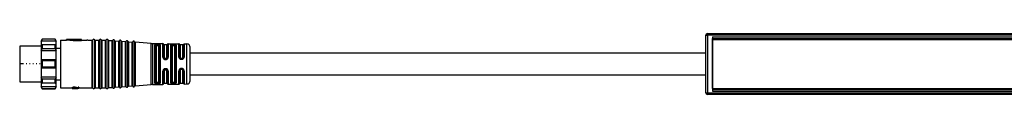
# Model space of a CAD drawing. Header units: millimetres. Extents: x -1015 to 3375, y 357 to 841.
# Tile 5 of 22: x -641 to -344, y 823 to 841. Entities that reach past the tile are written whole.
import ezdxf

# ---------------------------------------------------------------- set-up
doc = ezdxf.new("R2010")
doc.units = ezdxf.units.MM

# ---------------------------------------------------------------- blocks, each defined once
blk = doc.blocks.new('Drawing View1')
at = {"color": 7, "linetype": 'Continuous', "lineweight": 25}
for p, q in [((155.2, 11.9), (155.7, 11.9)), ((155.2, -5.4), (155.2, 11.9)), ((155.7, 12.4), (155.7, 11.9)), ((155.7, 12.4), (607.2, 12.4)), ((607.2, 11.9), (155.7, 11.9)), ((155.7, 11.9), (155.7, -5.4)), ((-44.5, 10.75), (-44.8, 10.25)), ((-44.8, 10.14), (-44.5, 10.69)), ((-44.8, 10.25), (-44.8, 10.14)), ((-40.3, 10.14), (-44.8, 10.14)), ((-44.8, 10.14), (-44.8, 9)), ((-44.5, 8.99), (-44.8, 9)), ((-44.8, 9), (-44.8, 7.24)), ((-40.3, 9), (-44.8, 9)), ((-40.6, 10.75), (-44.5, 10.75)), ((-44.5, 10.75), (-44.5, 10.69)), ((-40.6, 10.69), (-44.5, 10.69)), ((-44.5, 8.99), (-44.5, 8.55)), ((-40.6, 8.99), (-44.5, 8.99)), ((-40.3, 10.25), (-40.6, 10.75)), ((-40.6, 10.69), (-40.6, 10.75)), ((-40.6, 10.69), (-40.3, 10.14)), ((-40.3, 9), (-40.6, 8.99)), ((-40.6, 8.55), (-40.6, 8.99)), ((-40.3, 10.14), (-40.3, 10.25)), ((-40.3, 9), (-40.3, 10.14)), ((-40.3, 7.24), (-40.3, 9)), ((-39, 10.4), (-39, -3.9)), ((-39, 10.4), (-37.2, 10.4)), ((-32.7, 10.6), (-37.2, 10.6)), ((-35.2, 10.45), (-37.2, 10.6)), ((-37.2, 10.4), (-37.2, 10.6)), ((-35.2, 10.24), (-37.2, 10.4)), ((-32.7, 10.54), (-35.2, 10.54)), ((-35.2, 10.45), (-35.2, 10.54)), ((-35.2, 10.24), (-35.2, 10.45)), ((-35.2, 10.34), (-32.7, 10.34)), ((-32.7, 10.54), (-32.7, 10.6)), ((-32.7, 10.34), (-32.7, 10.54)), ((-32.7, 10.4), (-31.07, 10.4)), ((-30.84, 10.4), (-31.07, 10.4)), ((-30.84, 10.4), (-29.46, 10.4)), ((-29.46, -3.9), (-29.46, 10.4)), ((-29.27, -4.02), (-29.27, 10.52)), ((-28.73, -4.02), (-28.73, 10.52)), ((-28.54, 10.4), (-28.54, -3.9)), ((-28.54, 10.4), (-27.46, 10.4)), ((-27.46, -3.9), (-27.46, 10.4)), ((-27.27, -4.02), (-27.27, 10.52)), ((-26.73, -4.02), (-26.73, 10.52)), ((-26.54, 10.4), (-26.54, -3.9)), ((-26.54, 10.4), (-25.46, 10.4)), ((-25.46, -3.9), (-25.46, 10.4)), ((-25.27, -4.02), (-25.27, 10.52)), ((-24.72, -4), (-24.72, 10.5)), ((-24.54, 10.37), (-24.54, -3.87)), ((-24.54, 10.37), (-23.46, 10.29)), ((-23.46, -3.79), (-23.46, 10.29)), ((-23.27, -3.9), (-23.27, 10.4)), ((-22.72, -3.86), (-22.72, 10.36)), ((-22.54, 10.23), (-22.54, -3.72)), ((-22.54, 10.23), (-21.46, 10.15)), ((-21.46, -3.65), (-21.46, 10.15)), ((-21.27, -3.75), (-21.27, 10.25)), ((-20.72, -3.71), (-20.72, 10.22)), ((-20.54, 10.08), (-20.54, -3.58)), ((-20.54, 10.08), (-19.46, 10.01)), ((-19.46, -3.5), (-19.46, 10.01)), ((-19.27, -3.61), (-19.27, 10.11)), ((-18.72, -3.57), (-18.72, 10.07)), ((-18.54, 9.94), (-18.54, -3.44)), ((-18.54, 9.94), (-17.46, 9.86)), ((-17.46, -3.36), (-17.46, 9.86)), ((-17.27, -3.47), (-17.27, 9.97)), ((-16.72, -3.43), (-16.72, 9.93)), ((-16.54, 9.8), (-16.54, -3.3)), ((-11.72, 9.45), (-16.54, 9.8)), ((-11.72, -2.95), (-11.72, 9.45)), ((-11.28, 9.44), (-11.28, -2.93)), ((-11.28, 9.44), (-8.19, 9.38)), ((-10.6, -2.54), (-10.6, 9.04)), ((-10.4, 8.87), (-10.39, 8.9)), ((-9.9, 8.98), (-9.9, 9.05)), ((-9.7, 9.05), (-9.9, 9.05)), ((-9.9, 8.98), (-9.7, 8.98)), ((-9.7, 9.05), (-9.7, 8.98)), ((-9, 9.02), (-9.06, 9.12)), ((-9, 9.02), (-9, -2.52)), ((-8.19, 9.38), (-8.19, 9.38)), ((-8.19, 5.29), (-8.19, 9.38)), ((-8, 5.24), (-8, 9.22)), ((-7, 9.05), (-7.8, 9.05)), ((-7.8, 9.05), (-7.8, 5.18)), ((-7, 5.18), (-7, 9.05)), ((-6.81, 9.2), (-6.81, 5.23)), ((-6.61, 9.36), (-6.61, 5.29)), ((-6.61, 9.36), (-3.37, 9.31)), ((-5.78, -2.47), (-5.78, 8.97)), ((-4.9, 9.16), (-5.1, 9.17)), ((-4.9, 8.98), (-5.1, 8.98)), ((-4.22, 8.95), (-4.22, -2.45)), ((-3.37, 9.3), (-3.37, 9.31)), ((-3.37, 5.34), (-3.37, 9.3)), ((-3.19, 5.3), (-3.19, 9.18)), ((-2.2, 9.05), (-3, 9.05)), ((-3, 9.05), (-3, 5.25)), ((-2.2, 5.25), (-2.2, 9.05)), ((-2.02, 9.17), (-2.02, 5.29)), ((-1.83, 9.28), (-1.83, 5.33)), ((-1.83, 9.28), (-0.98, 9.27)), ((-0.98, 9.26), (-0.98, 9.27)), ((-0.98, -2.77), (-0.98, 9.26)), ((157.2, 11.4), (1353.2, 11.4)), ((157.2, 11.4), (157.2, -4.9)), ((157.2, 10.9), (157.21, 10.9)), ((157.21, 10.9), (1353.19, 10.9)), ((157.21, 10.65), (157.21, 10.9)), ((157.21, 10.65), (1353.19, 10.65)), ((157.21, -4.15), (157.21, 10.65)), ((-44.8, 8.65), (-51.3, 8.65)), ((-51.3, 8.65), (-51.3, 3.25)), ((-44.8, 7.24), (-44.5, 7.86)), ((-40.3, 7.24), (-44.8, 7.24)), ((-44.8, 7.24), (-44.8, 4.5)), ((-44.5, 8.55), (-44.5, 7.86)), ((-40.6, 7.86), (-44.5, 7.86)), ((-40.6, 7.86), (-40.6, 8.55)), ((-40.6, 7.86), (-40.3, 7.24)), ((-40.3, 7.97), (-39, 7.97)), ((-40.3, 4.5), (-40.3, 7.24)), ((-10.4, 8.87), (-10.4, -2.37)), ((-10.2, 8.69), (-10.2, -2.19)), ((-9.9, 8.79), (-9.7, 8.79)), ((-9.4, -2.19), (-9.4, 8.69)), ((-9.2, -2.36), (-9.2, 8.86)), ((-5.59, 8.83), (-5.59, -2.33)), ((-5.4, 8.69), (-5.4, -2.19)), ((-5.1, 8.79), (-4.9, 8.79)), ((-4.6, -2.19), (-4.6, 8.69)), ((-4.41, -2.32), (-4.41, 8.82)), ((0, -1.77), (0, 8.27)), ((-51.3, 3.25), (-51.3, -2.15)), ((-50.15, 3.25), (-51.3, 3.25)), ((-49.15, 3.25), (-49.34, 3.25)), ((-48.15, 3.25), (-48.34, 3.25)), ((-47.15, 3.25), (-47.34, 3.25)), ((-46.15, 3.25), (-46.34, 3.25)), ((-45.15, 3.25), (-45.34, 3.25)), ((-44.8, 4.5), (-44.8, 3.25)), ((-44.5, 4.18), (-44.8, 4.5)), ((-40.3, 4.5), (-44.8, 4.5)), ((-44.8, 3.25), (-44.8, 2)), ((-44.5, 4.18), (-44.5, 3.25)), ((-40.6, 4.18), (-44.5, 4.18)), ((-44.5, 3.25), (-44.5, 2.32)), ((-40.3, 4.5), (-40.6, 4.18)), ((-40.6, 3.25), (-40.6, 4.18)), ((-40.6, 2.32), (-40.6, 3.25)), ((-40.3, 3.25), (-40.3, 4.5)), ((-40.3, 2), (-40.3, 3.25)), ((-7.92, 4.96), (-7.95, 5.03)), ((-7.92, 4.96), (-7.95, 5.03)), ((-7.9, 4.95), (-7.92, 4.96)), ((-7.9, 4.95), (-7.92, 4.96)), ((-7.86, 4.9), (-7.82, 4.87)), ((-7.3, 4.89), (-7.5, 4.89)), ((-7.5, 4.75), (-7.3, 4.75)), ((-6.98, 4.87), (-7.01, 4.84)), ((-7.01, 4.84), (-6.99, 4.84)), ((-6.91, 4.93), (-6.99, 4.84)), ((-2.7, 4.82), (-2.7, 4.96)), ((-2.7, 4.96), (-2.5, 4.96)), ((-2.7, 4.82), (-2.5, 4.82)), ((-2.7, 4.67), (-2.5, 4.67)), ((-2.5, 4.82), (-2.5, 4.96)), ((-44.8, 2), (-44.5, 2.32)), ((-40.3, 2), (-44.8, 2)), ((-44.8, 2), (-44.8, -0.74)), ((-40.6, 2.32), (-44.5, 2.32)), ((-40.6, 2.32), (-40.3, 2)), ((-40.3, -0.74), (-40.3, 2)), ((-8.19, -2.88), (-8.19, 1.13)), ((-8, -2.72), (-8, 1.19)), ((-7.95, 1.39), (-7.93, 1.45)), ((-7.91, 1.46), (-7.93, 1.45)), ((-7.8, 1.25), (-7.8, -2.55)), ((-7.3, 1.68), (-7.5, 1.68)), ((-7.5, 1.54), (-7.3, 1.54)), ((-6.96, 1.55), (-7, 1.57)), ((-7, -2.55), (-7, 1.25)), ((-6.96, 1.55), (-6.98, 1.56)), ((-6.98, 1.56), (-6.97, 1.56)), ((-6.97, 1.56), (-6.98, 1.56)), ((-6.97, 1.57), (-6.9, 1.48)), ((-6.81, 1.19), (-6.81, -2.7)), ((-6.61, 1.14), (-6.61, -2.86)), ((-3.37, -2.81), (-3.37, 1.23)), ((-3.19, -2.68), (-3.19, 1.27)), ((-3, 1.32), (-3, -2.55)), ((-2.5, 1.9), (-2.7, 1.9)), ((-2.5, 1.75), (-2.7, 1.75)), ((-2.7, 1.75), (-2.7, 1.61)), ((-2.5, 1.61), (-2.7, 1.61)), ((-2.5, 1.75), (-2.5, 1.61)), ((-2.2, -2.55), (-2.2, 1.32)), ((-2.02, 1.28), (-2.02, -2.66)), ((-1.83, 1.24), (-1.83, -2.78)), ((-51.3, -2.15), (-44.8, -2.15)), ((-40.3, -0.74), (-44.8, -0.74)), ((-44.5, -1.36), (-44.8, -0.74)), ((-44.8, -0.74), (-44.8, -2.5)), ((-44.8, -2.5), (-44.5, -2.49)), ((-40.3, -2.5), (-44.8, -2.5)), ((-44.8, -2.5), (-44.8, -3.64)), ((-40.6, -1.36), (-44.5, -1.36)), ((-44.5, -1.36), (-44.5, -2.05)), ((-44.5, -2.05), (-44.5, -2.49)), ((-40.6, -2.49), (-44.5, -2.49)), ((-40.3, -0.74), (-40.6, -1.36)), ((-40.6, -2.05), (-40.6, -1.36)), ((-40.6, -2.49), (-40.6, -2.05)), ((-40.6, -2.49), (-40.3, -2.5)), ((-40.3, -2.5), (-40.3, -0.74)), ((-40.3, -1.48), (-39, -1.48)), ((-40.3, -3.64), (-40.3, -2.5)), ((-16.54, -3.3), (-11.72, -2.95)), ((-11.72, -2.95), (-11.72, -2.95)), ((-11.28, -2.94), (-8.19, -2.88)), ((-11.28, -2.93), (-11.28, -2.94)), ((-10.6, -2.54), (-10.58, -2.59)), ((-10.39, -2.4), (-10.4, -2.37)), ((-9.7, -2.29), (-9.9, -2.29)), ((-9.9, -2.55), (-9.9, -2.48)), ((-9.7, -2.48), (-9.9, -2.48)), ((-9.9, -2.55), (-9.7, -2.55)), ((-9.7, -2.48), (-9.7, -2.55)), ((-9.06, -2.62), (-9, -2.52)), ((-7.8, -2.55), (-7, -2.55)), ((-6.61, -2.86), (-3.37, -2.81)), ((-6.61, -2.86), (-6.61, -2.86)), ((-4.9, -2.29), (-5.1, -2.29)), ((-5.1, -2.48), (-4.9, -2.48)), ((-5.1, -2.67), (-4.9, -2.66)), ((-3, -2.55), (-2.2, -2.55)), ((-2.02, -2.66), (-2.02, -2.67)), ((-1.83, -2.78), (-0.98, -2.77)), ((-1.83, -2.78), (-1.83, -2.78)), ((-40.3, -3.64), (-44.8, -3.64)), ((-44.5, -4.19), (-44.8, -3.64)), ((-44.8, -3.64), (-44.8, -3.75)), ((-44.8, -3.75), (-44.5, -4.25)), ((-40.6, -4.19), (-44.5, -4.19)), ((-44.5, -4.19), (-44.5, -4.25)), ((-44.5, -4.25), (-40.6, -4.25)), ((-40.3, -3.64), (-40.6, -4.19)), ((-40.6, -4.25), (-40.3, -3.75)), ((-40.6, -4.25), (-40.6, -4.19)), ((-40.3, -3.75), (-40.3, -3.64)), ((-39, -3.9), (-35.5, -3.9)), ((-35.5, -3.84), (-35.5, -4.04)), ((-35.5, -4.04), (-35.5, -4.06)), ((-35.5, -4.06), (-35.5, -4.1)), ((-35.5, -4.1), (-35.32, -4.1)), ((-35.46, -3.8), (-35.46, -4)), ((-35.37, -3.77), (-35.37, -3.97)), ((-35.29, -4.06), (-35.29, -4.04)), ((-35.24, -4.02), (-35.24, -4.08)), ((-35.2, -3.74), (-35.2, -3.94)), ((-35.16, -4), (-35.16, -4.09)), ((-34.95, -3.73), (-35.03, -3.73)), ((-35.03, -3.73), (-35.03, -3.93)), ((-35.03, -3.93), (-34.95, -3.93)), ((-34.95, -3.98), (-35.03, -3.98)), ((-35.03, -3.98), (-35.03, -4.09)), ((-35.03, -4.1), (-35.03, -4.09)), ((-35.03, -4.1), (-33.76, -4.1)), ((-34.95, -3.73), (-34.95, -3.93)), ((-34.78, -3.74), (-34.78, -3.94)), ((-33.71, -4.1), (-34.78, -4)), ((-33.71, -3.89), (-34.65, -3.75)), ((-34.65, -3.75), (-34.65, -3.96)), ((-33.71, -4.09), (-34.65, -3.96)), ((-33.5, -3.73), (-33.71, -3.73)), ((-33.71, -3.73), (-33.71, -3.93)), ((-33.71, -3.93), (-33.5, -3.93)), ((-33.71, -3.93), (-33.71, -4.09)), ((-33.5, -4.1), (-33.71, -4.1)), ((-33.5, -3.73), (-33.5, -3.93)), ((-33.5, -3.9), (-29.46, -3.9)), ((-33.5, -4.1), (-33.5, -3.93)), ((-29.46, -3.9), (-29.46, -3.9)), ((-28.73, -4.02), (-28.73, -4.02)), ((-28.54, -3.9), (-28.54, -3.9)), ((-28.54, -3.9), (-27.46, -3.9)), ((-27.46, -3.9), (-27.46, -3.9)), ((-26.73, -4.02), (-26.73, -4.02)), ((-26.54, -3.9), (-26.54, -3.9)), ((-26.54, -3.9), (-25.46, -3.9)), ((-25.46, -3.9), (-25.46, -3.9)), ((-24.72, -4), (-24.72, -4)), ((-24.54, -3.87), (-23.46, -3.79)), ((-24.54, -3.87), (-24.54, -3.87)), ((-23.46, -3.79), (-23.46, -3.79)), ((-22.72, -3.86), (-22.72, -3.86)), ((-22.54, -3.73), (-21.46, -3.65)), ((-22.54, -3.72), (-22.54, -3.73)), ((-21.46, -3.65), (-21.46, -3.65)), ((-20.72, -3.72), (-20.72, -3.71)), ((-20.54, -3.58), (-19.46, -3.51)), ((-20.54, -3.58), (-20.54, -3.58)), ((-19.46, -3.51), (-19.46, -3.5)), ((-18.72, -3.57), (-18.72, -3.57)), ((-18.54, -3.44), (-17.46, -3.36)), ((-18.54, -3.44), (-18.54, -3.44)), ((-17.46, -3.36), (-17.46, -3.36)), ((-16.72, -3.43), (-16.72, -3.43)), ((-16.54, -3.3), (-16.54, -3.3)), ((155.2, -5.4), (155.7, -5.4)), ((155.7, -5.4), (607.2, -5.4)), ((155.7, -5.9), (155.7, -5.4)), ((607.2, -5.9), (155.7, -5.9)), ((157.2, -4.4), (157.21, -4.4)), ((157.2, -4.9), (1353.2, -4.9)), ((157.21, -4.15), (1353.19, -4.15)), ((157.21, -4.15), (157.21, -4.4)), ((157.21, -4.4), (1353.19, -4.4))]:
    blk.add_line(p, q, dxfattribs=at)
at = {"color": 7, "linetype": 'Continuous', "lineweight": 25, "flags": 128}
for points in [[(-9.7, 9.24), (-9.81, 9.25), (-9.9, 9.25)], [(-9.7, 9.05), (-9.7, 9.08), (-9.7, 9.11), (-9.7, 9.15), (-9.7, 9.17), (-9.7, 9.2), (-9.7, 9.22), (-9.7, 9.23), (-9.7, 9.24)], [(-7.5, 4.59), (-7.38, 4.59), (-7.3, 4.59)], [(-7.3, 1.83), (-7.41, 1.83), (-7.5, 1.83)], [(-9.9, -2.75), (-9.78, -2.75), (-9.7, -2.74)]]:
    blk.add_lwpolyline(points, dxfattribs=at)
at = {"color": 7, "linetype": 'Continuous', "lineweight": 25}
for centre, radius, start, end in [((155.7, 11.9), 0.5, 90, 180), ((-29.46, 10.6), 0.2, 270, 336.4218), ((-29, 10.4), 0.3, 90, 156.4218), ((-29, 10.4), 0.3, 23.5782, 90), ((-28.54, 10.6), 0.2, 203.5782, 270), ((-27.46, 10.6), 0.2, 270, 336.4218), ((-27, 10.4), 0.3, 90, 156.4218), ((-27, 10.4), 0.3, 23.5782, 90), ((-26.54, 10.6), 0.2, 203.5782, 270), ((-25.46, 10.6), 0.2, 270, 336.4218), ((-25, 10.4), 0.3, 90, 156.4218), ((-25, 10.4), 0.3, 19.5063, 90), ((-24.53, 10.57), 0.2, 199.5063, 265.9282), ((-23.44, 10.49), 0.2, 265.9282, 270), ((-23.44, 10.49), 0.2, 270, 332.35), ((-23, 10.26), 0.3, 90, 152.35), ((-23, 10.26), 0.3, 19.5063, 90), ((-22.53, 10.42), 0.2, 199.5063, 265.9282), ((-21.44, 10.35), 0.2, 265.9282, 270), ((-21.44, 10.35), 0.2, 270, 332.35), ((-21, 10.12), 0.3, 90, 152.35), ((-21, 10.12), 0.3, 19.5063, 90), ((-20.53, 10.28), 0.2, 199.5063, 265.9282), ((-19.44, 10.2), 0.2, 265.9282, 270), ((-19.44, 10.2), 0.2, 270, 332.35), ((-19, 9.97), 0.3, 90, 152.35), ((-19, 9.97), 0.3, 19.5063, 90), ((-18.53, 10.14), 0.2, 199.5063, 265.9282), ((-17.44, 10.06), 0.2, 265.9282, 270), ((-17.44, 10.06), 0.2, 270, 332.35), ((-17, 9.83), 0.3, 90, 152.35), ((-17, 9.83), 0.3, 19.5063, 90), ((-16.53, 10), 0.2, 199.5063, 265.9282), ((-11.15, 17.43), 8, 265.9282, 269.0586), ((-8.19, 9.18), 0.2, 9.4055, 89.0586), ((-7.8, 9.25), 0.2, 189.4055, 270), ((-7, 9.25), 0.2, 270, 346.7915), ((-6.61, 9.16), 0.2, 89.0586, 166.7915), ((-3.37, 9.11), 0.2, 21.1924, 89.0586), ((-3, 9.25), 0.2, 201.1924, 270), ((-2.2, 9.25), 0.2, 270, 334.8768), ((-1.84, 9.08), 0.2, 89.0586, 154.8768), ((-1, 8.27), 1, 0, 89.0586), ((-11.15, -10.93), 8, 90.9414, 94.0718), ((-8.19, -2.68), 0.2, 270.9414, 350.5945), ((-7.8, -2.75), 0.2, 90, 170.5945), ((-7, -2.75), 0.2, 13.2085, 90), ((-6.61, -2.66), 0.2, 193.2085, 270.9414), ((-3.37, -2.61), 0.2, 270.9414, 338.8076), ((-3, -2.75), 0.2, 90, 158.8076), ((-2.2, -2.75), 0.2, 25.1232, 90), ((-1.84, -2.58), 0.2, 205.1232, 270.9414), ((-1, -1.77), 1, 270.9414, 0), ((-29.46, -4.1), 0.2, 23.5782, 90), ((-29, -3.9), 0.3, 203.5782, 270), ((-29, -3.9), 0.3, 270, 336.4218), ((-28.54, -4.1), 0.2, 90, 156.4218), ((-27.46, -4.1), 0.2, 23.5782, 90), ((-27, -3.9), 0.3, 203.5782, 270), ((-27, -3.9), 0.3, 270, 336.4218), ((-26.54, -4.1), 0.2, 90, 156.4218), ((-25.46, -4.1), 0.2, 23.5782, 90), ((-25, -3.9), 0.3, 203.5782, 270), ((-25, -3.9), 0.3, 270, 340.4937), ((-24.53, -4.07), 0.2, 94.0718, 160.4937), ((-23.44, -3.99), 0.2, 90, 94.0718), ((-23.44, -3.99), 0.2, 27.65, 90), ((-23, -3.76), 0.3, 207.65, 270), ((-23, -3.76), 0.3, 270, 340.4937), ((-22.53, -3.92), 0.2, 94.0718, 160.4937), ((-21.44, -3.85), 0.2, 90, 94.0718), ((-21.44, -3.85), 0.2, 27.65, 90), ((-21, -3.62), 0.3, 207.65, 270), ((-21, -3.62), 0.3, 270, 340.4937), ((-20.53, -3.78), 0.2, 94.0718, 160.4937), ((-19.44, -3.7), 0.2, 90, 94.0718), ((-19.44, -3.7), 0.2, 27.65, 90), ((-19, -3.47), 0.3, 207.65, 270), ((-19, -3.47), 0.3, 270, 340.4937), ((-18.53, -3.64), 0.2, 94.0718, 160.4937), ((-17.44, -3.56), 0.2, 90, 94.0718), ((-17.44, -3.56), 0.2, 27.65, 90), ((-17, -3.33), 0.3, 207.65, 270), ((-17, -3.33), 0.3, 270, 340.4937), ((-16.53, -3.5), 0.2, 94.0718, 160.4937), ((155.7, -5.4), 0.5, 180, 270)]:
    blk.add_arc(centre, radius, start, end, dxfattribs=at)
for points, knots in [([(-10.58, 9.09), (-10.59, 9.08), (-10.59, 9.07), (-10.6, 9.05), (-10.6, 9.04)], [0, 0, 0, 0, 0.559911, 1, 1, 1, 1]), ([(-9.9, 9.25), (-9.98, 9.25), (-10.14, 9.25), (-10.35, 9.22), (-10.51, 9.17), (-10.56, 9.12), (-10.58, 9.09)], [0, 0, 0, 0, 0.240986, 0.480354, 0.730325, 1, 1, 1, 1]), ([(-10.39, 8.9), (-10.39, 8.93), (-10.4, 8.97), (-10.45, 9.03), (-10.51, 9.08), (-10.56, 9.09), (-10.58, 9.09)], [0, 0, 0, 0, 0.241113, 0.499995, 0.75888, 1, 1, 1, 1]), ([(-10.39, 8.9), (-10.37, 8.93), (-10.34, 8.97), (-10.23, 9.02), (-10.08, 9.05), (-9.96, 9.05), (-9.9, 9.05)], [0, 0, 0, 0, 0.260203, 0.503108, 0.750294, 1, 1, 1, 1]), ([(-10.39, 8.9), (-10.37, 8.91), (-10.34, 8.94), (-10.22, 8.96), (-10.07, 8.98), (-9.96, 8.98), (-9.9, 8.98)], [0, 0, 0, 0, 0.259674, 0.505877, 0.754727, 1, 1, 1, 1]), ([(-9.06, 9.12), (-9.1, 9.14), (-9.17, 9.18), (-9.34, 9.22), (-9.52, 9.24), (-9.64, 9.24), (-9.7, 9.24)], [0, 0, 0, 0, 0.293182, 0.56768, 0.777815, 1, 1, 1, 1]), ([(-9.7, 9.05), (-9.65, 9.05), (-9.54, 9.04), (-9.36, 9), (-9.29, 8.95), (-9.24, 8.92)], [0, 0, 0, 0, 0.279386, 0.559393, 1, 1, 1, 1]), ([(-9.7, 8.98), (-9.65, 8.98), (-9.56, 8.98), (-9.43, 8.97), (-9.32, 8.95), (-9.27, 8.93), (-9.24, 8.92)], [0, 0, 0, 0, 0.239323, 0.485388, 0.738771, 1, 1, 1, 1]), ([(-9.24, 8.92), (-9.24, 8.95), (-9.23, 8.99), (-9.18, 9.06), (-9.12, 9.1), (-9.08, 9.11), (-9.06, 9.12)], [0, 0, 0, 0, 0.2414524, 0.5000019, 0.7585503, 1, 1, 1, 1]), ([(-9.24, 8.92), (-9.23, 8.91), (-9.21, 8.89), (-9.2, 8.87), (-9.2, 8.86)], [0, 0, 0, 0, 0.499399, 1, 1, 1, 1]), ([(-5.1, 9.17), (-5.19, 9.16), (-5.4, 9.16), (-5.62, 9.12), (-5.76, 9.05), (-5.77, 9), (-5.78, 8.97)], [0, 0, 0, 0, 0.267094, 0.544672, 0.771233, 1, 1, 1, 1]), ([(-5.59, 8.83), (-5.59, 8.85), (-5.57, 8.9), (-5.46, 8.94), (-5.32, 8.97), (-5.2, 8.98), (-5.13, 8.98), (-5.1, 8.98)], [0, 0, 0, 0, 0.251331, 0.501166, 0.750173, 0.875215, 1, 1, 1, 1]), ([(-5.1, 9.16), (-5.1, 9.16), (-5.1, 9.14), (-5.1, 9.1), (-5.1, 9.04), (-5.1, 9), (-5.1, 8.98)], [0, 0, 0, 0, 0.251426, 0.499997, 0.748572, 1, 1, 1, 1]), ([(-4.22, 8.95), (-4.23, 8.98), (-4.25, 9.04), (-4.4, 9.11), (-4.6, 9.14), (-4.77, 9.16), (-4.85, 9.16), (-4.9, 9.16)], [0, 0, 0, 0, 0.251806, 0.512867, 0.757708, 0.878904, 1, 1, 1, 1]), ([(-4.9, 9.16), (-4.9, 9.16), (-4.9, 9.14), (-4.9, 9.1), (-4.9, 9.04), (-4.9, 9), (-4.9, 8.98)], [0, 0, 0, 0, 0.243207, 0.499872, 0.756606, 1, 1, 1, 1]), ([(-4.9, 8.98), (-4.87, 8.97), (-4.8, 8.97), (-4.68, 8.96), (-4.54, 8.94), (-4.43, 8.89), (-4.42, 8.84), (-4.41, 8.82)], [0, 0, 0, 0, 0.124681, 0.249706, 0.498756, 0.748856, 1, 1, 1, 1]), ([(-10.2, 8.69), (-10.19, 8.71), (-10.18, 8.74), (-10.1, 8.77), (-10, 8.79), (-9.93, 8.79), (-9.9, 8.79)], [0, 0, 0, 0, 0.286333, 0.566645, 0.783294, 1, 1, 1, 1]), ([(-9.7, 8.79), (-9.66, 8.79), (-9.57, 8.79), (-9.47, 8.76), (-9.41, 8.73), (-9.4, 8.71), (-9.4, 8.69)], [0, 0, 0, 0, 0.275977, 0.551671, 0.772108, 1, 1, 1, 1]), ([(-5.4, 8.69), (-5.39, 8.71), (-5.38, 8.74), (-5.3, 8.77), (-5.2, 8.79), (-5.13, 8.79), (-5.1, 8.79)], [0, 0, 0, 0, 0.286333, 0.566645, 0.783294, 1, 1, 1, 1]), ([(-4.9, 8.79), (-4.86, 8.79), (-4.77, 8.79), (-4.67, 8.76), (-4.61, 8.73), (-4.6, 8.71), (-4.6, 8.69)], [0, 0, 0, 0, 0.275977, 0.551671, 0.772108, 1, 1, 1, 1]), ([(155.3, 6.5), (153.61, 6.5), (150.14, 6.5), (144.72, 6.5), (139.11, 6.5), (133.39, 6.5), (127.58, 6.5), (121.67, 6.5), (114.92, 6.5), (107.58, 6.5), (99.97, 6.5), (92.91, 6.5), (84.91, 6.5), (75.6, 6.5), (64.91, 6.5), (54.14, 6.5), (45.39, 6.5), (38.68, 6.5), (34.11, 6.5), (29.7, 6.5), (25.66, 6.5), (21.6, 6.5), (17.23, 6.5), (12.07, 6.5), (6.23, 6.5), (2.14, 6.5), (0, 6.5)], [0, 0, 0, 0, 0.033247, 0.068451, 0.104927, 0.141615, 0.178807, 0.216932, 0.255617, 0.30888, 0.358475, 0.402568, 0.44512, 0.512979, 0.582307, 0.651654, 0.720989, 0.75148, 0.781114, 0.809242, 0.836652, 0.859204, 0.887499, 0.920975, 0.958837, 1, 1, 1, 1]), ([(-8.19, 5.29), (-8.19, 5.22), (-8.17, 5.08), (-8.1, 4.95), (-8.06, 4.89)], [0, 0, 0, 0, 0.493619, 1, 1, 1, 1]), ([(-7.92, 4.96), (-7.93, 4.96), (-7.95, 4.95), (-8.01, 4.93), (-8.04, 4.9), (-8.06, 4.89)], [0, 0, 0, 0, 0.340194, 0.680391, 1, 1, 1, 1]), ([(-8.06, 4.89), (-8.03, 4.85), (-7.96, 4.76), (-7.82, 4.67), (-7.66, 4.61), (-7.55, 4.6), (-7.5, 4.59)], [0, 0, 0, 0, 0.256096, 0.509575, 0.755037, 1, 1, 1, 1]), ([(-7.9, 4.95), (-7.93, 5), (-7.98, 5.09), (-7.99, 5.19), (-8, 5.24)], [0, 0, 0, 0, 0.499413, 1, 1, 1, 1]), ([(-7.5, 4.75), (-7.54, 4.75), (-7.62, 4.76), (-7.73, 4.8), (-7.83, 4.87), (-7.88, 4.93), (-7.9, 4.95)], [0, 0, 0, 0, 0.252641, 0.502481, 0.751075, 1, 1, 1, 1]), ([(-7.5, 4.89), (-7.54, 4.9), (-7.63, 4.91), (-7.73, 4.99), (-7.79, 5.08), (-7.8, 5.15), (-7.8, 5.18)], [0, 0, 0, 0, 0.276915, 0.553061, 0.773142, 1, 1, 1, 1]), ([(-7.71, 4.8), (-7.68, 4.79), (-7.61, 4.76), (-7.53, 4.76), (-7.5, 4.76)], [0, 0, 0, 0, 0.482689, 1, 1, 1, 1]), ([(-7, 5.18), (-7.01, 5.14), (-7.02, 5.06), (-7.1, 4.96), (-7.2, 4.9), (-7.27, 4.9), (-7.3, 4.89)], [0, 0, 0, 0, 0.285261, 0.56524, 0.782325, 1, 1, 1, 1]), ([(-7.3, 4.76), (-7.27, 4.76), (-7.21, 4.76), (-7.12, 4.78), (-7.05, 4.81), (-7.02, 4.84), (-7.01, 4.85)], [0, 0, 0, 0, 0.298295, 0.601169, 0.907165, 1, 1, 1, 1]), ([(-7.01, 4.84), (-7.05, 4.82), (-7.14, 4.76), (-7.25, 4.75), (-7.3, 4.75)], [0, 0, 0, 0, 0.5005202, 1, 1, 1, 1]), ([(-7.3, 4.59), (-7.22, 4.6), (-7.07, 4.61), (-6.95, 4.69), (-6.89, 4.73)], [0, 0, 0, 0, 0.494912, 1, 1, 1, 1]), ([(-6.99, 4.84), (-6.98, 4.84), (-6.97, 4.82), (-6.93, 4.78), (-6.9, 4.75), (-6.89, 4.73)], [0, 0, 0, 0, 0.340043, 0.680083, 1, 1, 1, 1]), ([(-6.81, 5.23), (-6.81, 5.2), (-6.81, 5.12), (-6.85, 5.02), (-6.91, 4.93), (-6.96, 4.89), (-6.98, 4.87)], [0, 0, 0, 0, 0.276439, 0.551893, 0.826458, 1, 1, 1, 1]), ([(-6.89, 4.73), (-6.85, 4.77), (-6.77, 4.83), (-6.68, 4.97), (-6.62, 5.12), (-6.61, 5.23), (-6.61, 5.29)], [0, 0, 0, 0, 0.239026, 0.480872, 0.740027, 1, 1, 1, 1]), ([(-3.37, 5.34), (-3.36, 5.26), (-3.35, 5.13), (-3.26, 4.97), (-3.17, 4.86), (-3.06, 4.78), (-2.91, 4.69), (-2.78, 4.68), (-2.7, 4.67)], [0, 0, 0, 0, 0.250831, 0.3796, 0.511972, 0.643916, 0.77138, 1, 1, 1, 1]), ([(-2.7, 4.82), (-2.73, 4.83), (-2.8, 4.83), (-2.92, 4.87), (-3.05, 4.96), (-3.17, 5.11), (-3.18, 5.24), (-3.19, 5.3)], [0, 0, 0, 0, 0.124996, 0.24988, 0.498893, 0.748923, 1, 1, 1, 1]), ([(-3, 5.25), (-3, 5.21), (-2.99, 5.14), (-2.92, 5.04), (-2.82, 4.98), (-2.74, 4.97), (-2.7, 4.96)], [0, 0, 0, 0, 0.25281, 0.507519, 0.757887, 1, 1, 1, 1]), ([(-2.7, 4.82), (-2.7, 4.82), (-2.7, 4.81), (-2.7, 4.78), (-2.7, 4.73), (-2.7, 4.69), (-2.7, 4.67)], [0, 0, 0, 0, 0.251175, 0.5, 0.748825, 1, 1, 1, 1]), ([(-2.5, 4.67), (-2.4, 4.69), (-2.21, 4.71), (-1.99, 4.89), (-1.86, 5.1), (-1.84, 5.26), (-1.83, 5.33)], [0, 0, 0, 0, 0.267981, 0.546138, 0.772629, 1, 1, 1, 1]), ([(-2.02, 5.29), (-2.03, 5.23), (-2.04, 5.11), (-2.15, 4.96), (-2.31, 4.85), (-2.44, 4.83), (-2.5, 4.82)], [0, 0, 0, 0, 0.251896, 0.502235, 0.751514, 1, 1, 1, 1]), ([(-2.5, 4.96), (-2.46, 4.97), (-2.38, 4.98), (-2.28, 5.04), (-2.21, 5.14), (-2.2, 5.21), (-2.2, 5.25)], [0, 0, 0, 0, 0.243752, 0.493162, 0.746575, 1, 1, 1, 1]), ([(-2.5, 4.82), (-2.5, 4.82), (-2.5, 4.81), (-2.5, 4.78), (-2.5, 4.73), (-2.5, 4.69), (-2.5, 4.67)], [0, 0, 0, 0, 0.244355, 0.500002, 0.755649, 1, 1, 1, 1]), ([(-8.08, 1.51), (-8.11, 1.45), (-8.18, 1.33), (-8.19, 1.2), (-8.19, 1.13)], [0, 0, 0, 0, 0.485244, 1, 1, 1, 1]), ([(-7.5, 1.83), (-7.55, 1.83), (-7.67, 1.82), (-7.83, 1.75), (-7.97, 1.65), (-8.04, 1.56), (-8.08, 1.51)], [0, 0, 0, 0, 0.244679, 0.489815, 0.743445, 1, 1, 1, 1]), ([(-7.93, 1.45), (-7.94, 1.45), (-7.97, 1.46), (-8.02, 1.48), (-8.06, 1.5), (-8.08, 1.51)], [0, 0, 0, 0, 0.340191, 0.680378, 1, 1, 1, 1]), ([(-8, 1.19), (-7.99, 1.24), (-7.99, 1.33), (-7.94, 1.42), (-7.91, 1.46)], [0, 0, 0, 0, 0.50107, 1, 1, 1, 1]), ([(-7.91, 1.46), (-7.89, 1.49), (-7.84, 1.55), (-7.74, 1.62), (-7.62, 1.67), (-7.54, 1.68), (-7.5, 1.68)], [0, 0, 0, 0, 0.250656, 0.499639, 0.748804, 1, 1, 1, 1]), ([(-7.8, 1.25), (-7.79, 1.29), (-7.78, 1.37), (-7.7, 1.47), (-7.6, 1.53), (-7.53, 1.53), (-7.5, 1.54)], [0, 0, 0, 0, 0.286333, 0.566645, 0.783294, 1, 1, 1, 1]), ([(-7.5, 1.67), (-7.53, 1.67), (-7.6, 1.67), (-7.67, 1.64), (-7.7, 1.63)], [0, 0, 0, 0, 0.55053, 1, 1, 1, 1]), ([(-6.85, 1.67), (-6.92, 1.71), (-7.05, 1.81), (-7.22, 1.82), (-7.3, 1.83)], [0, 0, 0, 0, 0.506474, 1, 1, 1, 1]), ([(-7.3, 1.68), (-7.24, 1.67), (-7.12, 1.66), (-7.03, 1.6), (-6.98, 1.56)], [0, 0, 0, 0, 0.498405, 1, 1, 1, 1]), ([(-7, 1.57), (-7.01, 1.58), (-7.04, 1.61), (-7.11, 1.64), (-7.21, 1.67), (-7.27, 1.67), (-7.3, 1.67)], [0, 0, 0, 0, 0.111895, 0.411443, 0.707998, 1, 1, 1, 1]), ([(-7.3, 1.54), (-7.26, 1.53), (-7.17, 1.52), (-7.07, 1.44), (-7.01, 1.35), (-7, 1.28), (-7, 1.25)], [0, 0, 0, 0, 0.275977, 0.551671, 0.772108, 1, 1, 1, 1]), ([(-6.97, 1.56), (-6.96, 1.57), (-6.94, 1.58), (-6.9, 1.62), (-6.87, 1.65), (-6.85, 1.67)], [0, 0, 0, 0, 0.3400112, 0.6800252, 1, 1, 1, 1]), ([(-6.96, 1.54), (-6.94, 1.53), (-6.9, 1.48), (-6.85, 1.4), (-6.81, 1.3), (-6.81, 1.23), (-6.81, 1.19)], [0, 0, 0, 0, 0.1994281, 0.4657504, 0.7326004, 1, 1, 1, 1]), ([(-6.61, 1.14), (-6.61, 1.19), (-6.62, 1.29), (-6.67, 1.43), (-6.74, 1.56), (-6.82, 1.63), (-6.85, 1.67)], [0, 0, 0, 0, 0.245982, 0.506182, 0.763262, 1, 1, 1, 1]), ([(-2.7, 1.9), (-2.78, 1.89), (-2.91, 1.88), (-3.07, 1.79), (-3.21, 1.68), (-3.34, 1.49), (-3.36, 1.32), (-3.37, 1.23)], [0, 0, 0, 0, 0.239085, 0.362958, 0.487455, 0.74218, 1, 1, 1, 1]), ([(-3.19, 1.27), (-3.18, 1.34), (-3.17, 1.46), (-3.05, 1.62), (-2.92, 1.7), (-2.8, 1.74), (-2.73, 1.75), (-2.7, 1.75)], [0, 0, 0, 0, 0.251106, 0.500918, 0.749973, 0.874947, 1, 1, 1, 1]), ([(-2.7, 1.61), (-2.74, 1.6), (-2.82, 1.59), (-2.92, 1.53), (-2.99, 1.43), (-3, 1.35), (-3, 1.32)], [0, 0, 0, 0, 0.244541, 0.494439, 0.747625, 1, 1, 1, 1]), ([(-2.7, 1.75), (-2.7, 1.75), (-2.7, 1.76), (-2.7, 1.8), (-2.7, 1.84), (-2.7, 1.88), (-2.7, 1.9)], [0, 0, 0, 0, 0.244222, 0.499941, 0.755691, 1, 1, 1, 1]), ([(-1.83, 1.24), (-1.84, 1.32), (-1.86, 1.45), (-1.94, 1.61), (-2.03, 1.71), (-2.13, 1.8), (-2.29, 1.88), (-2.41, 1.89), (-2.5, 1.9)], [0, 0, 0, 0, 0.247774, 0.377676, 0.510624, 0.642416, 0.769734, 1, 1, 1, 1]), ([(-2.5, 1.75), (-2.5, 1.75), (-2.5, 1.76), (-2.5, 1.8), (-2.5, 1.84), (-2.5, 1.88), (-2.5, 1.9)], [0, 0, 0, 0, 0.251195, 0.500058, 0.748854, 1, 1, 1, 1]), ([(-2.5, 1.75), (-2.44, 1.74), (-2.31, 1.73), (-2.15, 1.62), (-2.04, 1.46), (-2.03, 1.34), (-2.02, 1.28)], [0, 0, 0, 0, 0.2487188, 0.4980884, 0.748561, 1, 1, 1, 1]), ([(-2.2, 1.32), (-2.2, 1.35), (-2.21, 1.43), (-2.28, 1.53), (-2.38, 1.59), (-2.46, 1.6), (-2.5, 1.61)], [0, 0, 0, 0, 0.25191, 0.506201, 0.756885, 1, 1, 1, 1]), ([(0, 0), (2.83, 0), (8.41, 0), (16.53, 0), (24.12, 0), (30.98, 0), (36.94, 0), (42.09, 0), (46.75, 0), (51.28, 0), (59.95, 0), (72.9, 0), (86.94, 0), (97.84, 0), (105.19, 0), (112.03, 0), (118.76, 0), (126.37, 0), (134.95, 0), (142.65, 0), (148.58, 0), (151.99, 0), (154.18, 0), (155.02, 0), (155.3, 0)], [0, 0, 0, 0, 0.054653, 0.107429, 0.156651, 0.201088, 0.239869, 0.271876, 0.300576, 0.329769, 0.359417, 0.468142, 0.579811, 0.630723, 0.678596, 0.721649, 0.762613, 0.808417, 0.868239, 0.928056, 0.956977, 0.983298, 0.994431, 1, 1, 1, 1]), ([(-10.39, -2.4), (-10.39, -2.43), (-10.4, -2.47), (-10.45, -2.53), (-10.51, -2.58), (-10.56, -2.59), (-10.58, -2.59)], [0, 0, 0, 0, 0.241118, 0.500002, 0.758885, 1, 1, 1, 1]), ([(-9.9, -2.75), (-9.98, -2.75), (-10.14, -2.75), (-10.35, -2.72), (-10.51, -2.67), (-10.56, -2.62), (-10.58, -2.59)], [0, 0, 0, 0, 0.239621, 0.485413, 0.736282, 1, 1, 1, 1]), ([(-9.9, -2.48), (-9.96, -2.48), (-10.07, -2.48), (-10.22, -2.46), (-10.34, -2.44), (-10.37, -2.41), (-10.39, -2.4)], [0, 0, 0, 0, 0.2461749, 0.4947133, 0.7402225, 1, 1, 1, 1]), ([(-9.9, -2.55), (-9.96, -2.55), (-10.08, -2.55), (-10.23, -2.52), (-10.34, -2.47), (-10.37, -2.43), (-10.39, -2.4)], [0, 0, 0, 0, 0.249725, 0.496887, 0.739826, 1, 1, 1, 1]), ([(-9.9, -2.29), (-9.94, -2.29), (-10.03, -2.29), (-10.13, -2.26), (-10.19, -2.23), (-10.2, -2.21), (-10.2, -2.19)], [0, 0, 0, 0, 0.275977, 0.551671, 0.772108, 1, 1, 1, 1]), ([(-9.4, -2.19), (-9.41, -2.21), (-9.42, -2.24), (-9.5, -2.27), (-9.6, -2.29), (-9.67, -2.29), (-9.7, -2.29)], [0, 0, 0, 0, 0.2863334, 0.5666446, 0.7832944, 1, 1, 1, 1]), ([(-9.24, -2.42), (-9.27, -2.43), (-9.32, -2.45), (-9.43, -2.47), (-9.56, -2.48), (-9.65, -2.48), (-9.7, -2.48)], [0, 0, 0, 0, 0.261383, 0.514816, 0.760828, 1, 1, 1, 1]), ([(-9.24, -2.42), (-9.27, -2.44), (-9.31, -2.48), (-9.42, -2.52), (-9.56, -2.54), (-9.65, -2.55), (-9.7, -2.55)], [0, 0, 0, 0, 0.257979, 0.509232, 0.755839, 1, 1, 1, 1]), ([(-9.7, -2.74), (-9.63, -2.74), (-9.5, -2.74), (-9.31, -2.71), (-9.16, -2.67), (-9.09, -2.63), (-9.06, -2.62)], [0, 0, 0, 0, 0.24118, 0.484217, 0.736021, 1, 1, 1, 1]), ([(-9.2, -2.36), (-9.2, -2.37), (-9.21, -2.39), (-9.23, -2.41), (-9.24, -2.42)], [0, 0, 0, 0, 0.5009524, 1, 1, 1, 1]), ([(-9.24, -2.42), (-9.24, -2.45), (-9.23, -2.49), (-9.18, -2.56), (-9.12, -2.6), (-9.08, -2.61), (-9.06, -2.62)], [0, 0, 0, 0, 0.241453, 0.500003, 0.758551, 1, 1, 1, 1]), ([(-5.78, -2.47), (-5.77, -2.5), (-5.76, -2.55), (-5.67, -2.59), (-5.56, -2.63), (-5.4, -2.66), (-5.23, -2.67), (-5.14, -2.67), (-5.1, -2.67)], [0, 0, 0, 0, 0.249761, 0.383741, 0.512149, 0.756159, 0.878095, 1, 1, 1, 1]), ([(-5.1, -2.48), (-5.13, -2.48), (-5.2, -2.48), (-5.32, -2.47), (-5.46, -2.44), (-5.57, -2.4), (-5.59, -2.35), (-5.59, -2.33)], [0, 0, 0, 0, 0.124869, 0.250002, 0.498994, 0.749016, 1, 1, 1, 1]), ([(-5.1, -2.29), (-5.14, -2.29), (-5.23, -2.29), (-5.33, -2.26), (-5.39, -2.23), (-5.4, -2.21), (-5.4, -2.19)], [0, 0, 0, 0, 0.2759772, 0.551671, 0.772108, 1, 1, 1, 1]), ([(-5.1, -2.67), (-5.1, -2.66), (-5.1, -2.65), (-5.1, -2.6), (-5.1, -2.54), (-5.1, -2.5), (-5.1, -2.48)], [0, 0, 0, 0, 0.24324, 0.500063, 0.756851, 1, 1, 1, 1]), ([(-4.6, -2.19), (-4.61, -2.21), (-4.62, -2.24), (-4.7, -2.27), (-4.8, -2.29), (-4.87, -2.29), (-4.9, -2.29)], [0, 0, 0, 0, 0.286333, 0.566645, 0.783294, 1, 1, 1, 1]), ([(-4.41, -2.32), (-4.42, -2.34), (-4.43, -2.39), (-4.54, -2.43), (-4.68, -2.46), (-4.8, -2.47), (-4.87, -2.47), (-4.9, -2.48)], [0, 0, 0, 0, 0.25154, 0.501516, 0.750497, 0.875418, 1, 1, 1, 1]), ([(-4.9, -2.66), (-4.8, -2.66), (-4.6, -2.65), (-4.38, -2.6), (-4.24, -2.53), (-4.23, -2.47), (-4.22, -2.45)], [0, 0, 0, 0, 0.2674354, 0.5451285, 0.7715872, 1, 1, 1, 1]), ([(-4.9, -2.66), (-4.9, -2.65), (-4.9, -2.64), (-4.9, -2.6), (-4.9, -2.54), (-4.9, -2.5), (-4.9, -2.48)], [0, 0, 0, 0, 0.251401, 0.499942, 0.748554, 1, 1, 1, 1]), ([(-35.5, -3.84), (-35.49, -3.83), (-35.48, -3.82), (-35.46, -3.81), (-35.46, -3.8)], [0, 0, 0, 0, 0.559996, 1, 1, 1, 1]), ([(-35.5, -4.04), (-35.49, -4.03), (-35.48, -4.02), (-35.46, -4.01), (-35.46, -4)], [0, 0, 0, 0, 0.559996, 1, 1, 1, 1]), ([(-35.46, -4.08), (-35.47, -4.08), (-35.48, -4.07), (-35.49, -4.06), (-35.5, -4.06)], [0, 0, 0, 0, 0.559994, 1, 1, 1, 1]), ([(-35.46, -3.8), (-35.44, -3.79), (-35.41, -3.79), (-35.38, -3.77), (-35.37, -3.77)], [0, 0, 0, 0, 0.559998, 1, 1, 1, 1]), ([(-35.46, -4), (-35.44, -4), (-35.41, -3.99), (-35.38, -3.98), (-35.37, -3.97)], [0, 0, 0, 0, 0.559998, 1, 1, 1, 1]), ([(-35.37, -4.09), (-35.39, -4.09), (-35.42, -4.09), (-35.44, -4.09), (-35.46, -4.08)], [0, 0, 0, 0, 0.5599985, 1, 1, 1, 1]), ([(-35.37, -3.77), (-35.34, -3.76), (-35.28, -3.75), (-35.23, -3.74), (-35.2, -3.74)], [0, 0, 0, 0, 0.559999, 1, 1, 1, 1]), ([(-35.37, -3.97), (-35.34, -3.97), (-35.28, -3.96), (-35.23, -3.95), (-35.2, -3.94)], [0, 0, 0, 0, 0.559999, 1, 1, 1, 1]), ([(-35.2, -4.1), (-35.23, -4.1), (-35.29, -4.1), (-35.35, -4.09), (-35.37, -4.09)], [0, 0, 0, 0, 0.559999, 1, 1, 1, 1]), ([(-35.29, -4.04), (-35.28, -4.04), (-35.27, -4.03), (-35.25, -4.02), (-35.24, -4.02)], [0, 0, 0, 0, 0.559997, 1, 1, 1, 1]), ([(-35.24, -4.08), (-35.25, -4.08), (-35.27, -4.07), (-35.28, -4.07), (-35.29, -4.06)], [0, 0, 0, 0, 0.5599971, 1, 1, 1, 1]), ([(-35.24, -4.02), (-35.23, -4.01), (-35.2, -4.01), (-35.17, -4), (-35.16, -4)], [0, 0, 0, 0, 0.559999, 1, 1, 1, 1]), ([(-35.16, -4.09), (-35.18, -4.09), (-35.2, -4.09), (-35.23, -4.08), (-35.24, -4.08)], [0, 0, 0, 0, 0.559999, 1, 1, 1, 1]), ([(-35.03, -3.73), (-35.06, -3.73), (-35.12, -3.73), (-35.18, -3.73), (-35.2, -3.74)], [0, 0, 0, 0, 0.56, 1, 1, 1, 1]), ([(-35.2, -3.94), (-35.17, -3.94), (-35.11, -3.94), (-35.06, -3.93), (-35.03, -3.93)], [0, 0, 0, 0, 0.56, 1, 1, 1, 1]), ([(-35.03, -4.1), (-35.06, -4.1), (-35.12, -4.1), (-35.18, -4.1), (-35.2, -4.1)], [0, 0, 0, 0, 0.56, 1, 1, 1, 1]), ([(-35.16, -4), (-35.14, -3.99), (-35.09, -3.99), (-35.05, -3.98), (-35.03, -3.98)], [0, 0, 0, 0, 0.56, 1, 1, 1, 1]), ([(-35.16, -4.09), (-35.14, -4.09), (-35.09, -4.09), (-35.05, -4.09), (-35.03, -4.09)], [0, 0, 0, 0, 0.56, 1, 1, 1, 1]), ([(-34.78, -3.74), (-34.81, -3.73), (-34.87, -3.73), (-34.92, -3.73), (-34.95, -3.73)], [0, 0, 0, 0, 0.56, 1, 1, 1, 1]), ([(-34.95, -3.93), (-34.92, -3.93), (-34.86, -3.94), (-34.8, -3.94), (-34.78, -3.94)], [0, 0, 0, 0, 0.56, 1, 1, 1, 1]), ([(-34.78, -4), (-34.81, -3.99), (-34.87, -3.99), (-34.92, -3.98), (-34.95, -3.98)], [0, 0, 0, 0, 0.5599999, 1, 1, 1, 1]), ([(-34.65, -3.75), (-34.67, -3.75), (-34.72, -3.74), (-34.76, -3.74), (-34.78, -3.74)], [0, 0, 0, 0, 0.5599998, 1, 1, 1, 1]), ([(-34.65, -3.96), (-34.67, -3.95), (-34.72, -3.95), (-34.76, -3.94), (-34.78, -3.94)], [0, 0, 0, 0, 0.56, 1, 1, 1, 1])]:
    blk.add_open_spline(points, degree=3, knots=knots, dxfattribs=at)
for points in [[(-10.4, 8.87), (-10.4, 8.89), (-10.41, 8.94), (-10.46, 9), (-10.52, 9.04), (-10.57, 9.04), (-10.6, 9.04)], [(-9.9, 9.05), (-9.9, 9.08), (-9.9, 9.12), (-9.9, 9.18), (-9.9, 9.23), (-9.9, 9.24), (-9.9, 9.25)], [(-9.9, 8.79), (-9.9, 8.8), (-9.9, 8.82), (-9.9, 8.86), (-9.9, 8.92), (-9.9, 8.96), (-9.9, 8.98)], [(-9.7, 8.79), (-9.7, 8.8), (-9.7, 8.82), (-9.7, 8.86), (-9.7, 8.92), (-9.7, 8.96), (-9.7, 8.98)], [(-9.2, 8.86), (-9.2, 8.88), (-9.18, 8.92), (-9.14, 8.98), (-9.07, 9.01), (-9.02, 9.02), (-9, 9.02)], [(-5.59, 8.83), (-5.6, 8.85), (-5.62, 8.89), (-5.66, 8.93), (-5.72, 8.96), (-5.76, 8.97), (-5.78, 8.97)], [(-5.1, 8.79), (-5.1, 8.8), (-5.1, 8.82), (-5.1, 8.86), (-5.1, 8.91), (-5.1, 8.96), (-5.1, 8.98)], [(-4.9, 8.79), (-4.9, 8.8), (-4.9, 8.81), (-4.9, 8.86), (-4.9, 8.91), (-4.9, 8.96), (-4.9, 8.98)], [(-4.41, 8.82), (-4.4, 8.84), (-4.39, 8.87), (-4.34, 8.91), (-4.28, 8.94), (-4.24, 8.94), (-4.22, 8.95)], [(-10.2, 8.69), (-10.23, 8.7), (-10.28, 8.7), (-10.34, 8.74), (-10.39, 8.8), (-10.4, 8.85), (-10.4, 8.87)], [(-9.4, 8.69), (-9.38, 8.7), (-9.33, 8.7), (-9.27, 8.74), (-9.22, 8.79), (-9.21, 8.83), (-9.2, 8.86)], [(-5.4, 8.69), (-5.42, 8.7), (-5.47, 8.7), (-5.52, 8.73), (-5.57, 8.77), (-5.59, 8.81), (-5.59, 8.83)], [(-4.6, 8.69), (-4.58, 8.69), (-4.54, 8.7), (-4.48, 8.73), (-4.44, 8.77), (-4.42, 8.8), (-4.41, 8.82)], [(-8, 5.24), (-8, 5.25), (-8.02, 5.26), (-8.06, 5.28), (-8.12, 5.29), (-8.17, 5.29), (-8.19, 5.29)], [(-7.8, 5.18), (-7.82, 5.18), (-7.87, 5.19), (-7.93, 5.2), (-7.98, 5.22), (-7.99, 5.23), (-8, 5.24)], [(-7.5, 4.89), (-7.5, 4.87), (-7.5, 4.83), (-7.5, 4.79), (-7.5, 4.76), (-7.5, 4.75), (-7.5, 4.75)], [(-7.5, 4.75), (-7.5, 4.75), (-7.5, 4.74), (-7.5, 4.71), (-7.5, 4.66), (-7.5, 4.62), (-7.5, 4.59)], [(-7.3, 4.89), (-7.3, 4.87), (-7.3, 4.83), (-7.3, 4.79), (-7.3, 4.76), (-7.3, 4.75), (-7.3, 4.75)], [(-7.3, 4.75), (-7.3, 4.75), (-7.3, 4.74), (-7.3, 4.71), (-7.3, 4.66), (-7.3, 4.62), (-7.3, 4.59)], [(-7, 5.18), (-6.98, 5.18), (-6.93, 5.19), (-6.87, 5.2), (-6.83, 5.21), (-6.81, 5.23), (-6.81, 5.23)], [(-6.81, 5.23), (-6.8, 5.24), (-6.78, 5.26), (-6.74, 5.27), (-6.68, 5.28), (-6.63, 5.29), (-6.61, 5.29)], [(-3.19, 5.3), (-3.2, 5.3), (-3.21, 5.32), (-3.26, 5.33), (-3.31, 5.34), (-3.35, 5.34), (-3.37, 5.34)], [(-3.19, 5.3), (-3.18, 5.29), (-3.16, 5.28), (-3.11, 5.26), (-3.06, 5.25), (-3.02, 5.25), (-3, 5.25)], [(-2.02, 5.29), (-2.03, 5.29), (-2.05, 5.28), (-2.09, 5.26), (-2.14, 5.25), (-2.18, 5.25), (-2.2, 5.25)], [(-2.02, 5.29), (-2.01, 5.3), (-1.99, 5.31), (-1.95, 5.32), (-1.89, 5.33), (-1.85, 5.33), (-1.83, 5.33)], [(-8, 1.19), (-8, 1.18), (-8.02, 1.17), (-8.06, 1.15), (-8.12, 1.13), (-8.17, 1.13), (-8.19, 1.13)], [(-7.8, 1.25), (-7.82, 1.25), (-7.87, 1.24), (-7.93, 1.23), (-7.98, 1.21), (-7.99, 1.2), (-8, 1.19)], [(-7.5, 1.68), (-7.5, 1.68), (-7.5, 1.68), (-7.5, 1.72), (-7.5, 1.77), (-7.5, 1.81), (-7.5, 1.83)], [(-7.5, 1.54), (-7.5, 1.56), (-7.5, 1.6), (-7.5, 1.64), (-7.5, 1.67), (-7.5, 1.68), (-7.5, 1.68)], [(-7.3, 1.68), (-7.3, 1.68), (-7.3, 1.68), (-7.3, 1.72), (-7.3, 1.77), (-7.3, 1.81), (-7.3, 1.83)], [(-7.3, 1.54), (-7.3, 1.56), (-7.3, 1.6), (-7.3, 1.64), (-7.3, 1.67), (-7.3, 1.68), (-7.3, 1.68)], [(-7, 1.25), (-6.98, 1.25), (-6.93, 1.24), (-6.87, 1.23), (-6.83, 1.22), (-6.81, 1.2), (-6.81, 1.19)], [(-6.81, 1.19), (-6.8, 1.19), (-6.78, 1.17), (-6.74, 1.15), (-6.68, 1.14), (-6.63, 1.14), (-6.61, 1.14)], [(-3.19, 1.27), (-3.2, 1.27), (-3.21, 1.26), (-3.26, 1.24), (-3.31, 1.23), (-3.35, 1.23), (-3.37, 1.23)], [(-3.19, 1.27), (-3.18, 1.28), (-3.16, 1.29), (-3.11, 1.31), (-3.06, 1.31), (-3.02, 1.32), (-3, 1.32)], [(-2.02, 1.28), (-2.03, 1.28), (-2.05, 1.29), (-2.09, 1.31), (-2.14, 1.32), (-2.18, 1.32), (-2.2, 1.32)], [(-2.02, 1.28), (-2.01, 1.27), (-1.99, 1.26), (-1.95, 1.25), (-1.89, 1.24), (-1.85, 1.24), (-1.83, 1.24)], [(-10.4, -2.37), (-10.4, -2.39), (-10.41, -2.44), (-10.46, -2.5), (-10.52, -2.54), (-10.57, -2.54), (-10.6, -2.54)], [(-10.2, -2.19), (-10.23, -2.2), (-10.28, -2.2), (-10.34, -2.24), (-10.39, -2.3), (-10.4, -2.35), (-10.4, -2.37)], [(-9.9, -2.29), (-9.9, -2.3), (-9.9, -2.32), (-9.9, -2.36), (-9.9, -2.42), (-9.9, -2.46), (-9.9, -2.48)], [(-9.9, -2.55), (-9.9, -2.58), (-9.9, -2.62), (-9.9, -2.68), (-9.9, -2.73), (-9.9, -2.74), (-9.9, -2.75)], [(-9.7, -2.29), (-9.7, -2.3), (-9.7, -2.32), (-9.7, -2.36), (-9.7, -2.42), (-9.7, -2.46), (-9.7, -2.48)], [(-9.7, -2.55), (-9.7, -2.57), (-9.7, -2.62), (-9.7, -2.68), (-9.7, -2.72), (-9.7, -2.74), (-9.7, -2.74)], [(-9.4, -2.19), (-9.38, -2.2), (-9.33, -2.2), (-9.27, -2.24), (-9.22, -2.29), (-9.21, -2.33), (-9.2, -2.36)], [(-9.2, -2.36), (-9.2, -2.38), (-9.18, -2.42), (-9.14, -2.48), (-9.07, -2.51), (-9.02, -2.52), (-9, -2.52)], [(-5.59, -2.33), (-5.6, -2.35), (-5.62, -2.39), (-5.66, -2.43), (-5.72, -2.46), (-5.76, -2.47), (-5.78, -2.47)], [(-5.4, -2.19), (-5.42, -2.2), (-5.47, -2.2), (-5.52, -2.23), (-5.57, -2.27), (-5.59, -2.31), (-5.59, -2.33)], [(-5.1, -2.29), (-5.1, -2.3), (-5.1, -2.32), (-5.1, -2.36), (-5.1, -2.41), (-5.1, -2.46), (-5.1, -2.48)], [(-4.9, -2.29), (-4.9, -2.3), (-4.9, -2.31), (-4.9, -2.36), (-4.9, -2.41), (-4.9, -2.45), (-4.9, -2.48)], [(-4.6, -2.19), (-4.58, -2.19), (-4.54, -2.2), (-4.48, -2.23), (-4.44, -2.27), (-4.42, -2.3), (-4.41, -2.32)], [(-4.41, -2.32), (-4.4, -2.34), (-4.39, -2.37), (-4.34, -2.41), (-4.28, -2.44), (-4.24, -2.44), (-4.22, -2.45)]]:
    blk.add_open_spline(points, degree=3, dxfattribs=at)

msp = doc.modelspace()

# ---------------------------------------------------------------- block references
at = {"color": 7, "linetype": 'Continuous', "lineweight": 25}
msp.add_blockref('Drawing View1', (-589.24, 828.64), dxfattribs=at)

doc.saveas('drawing.dxf')
